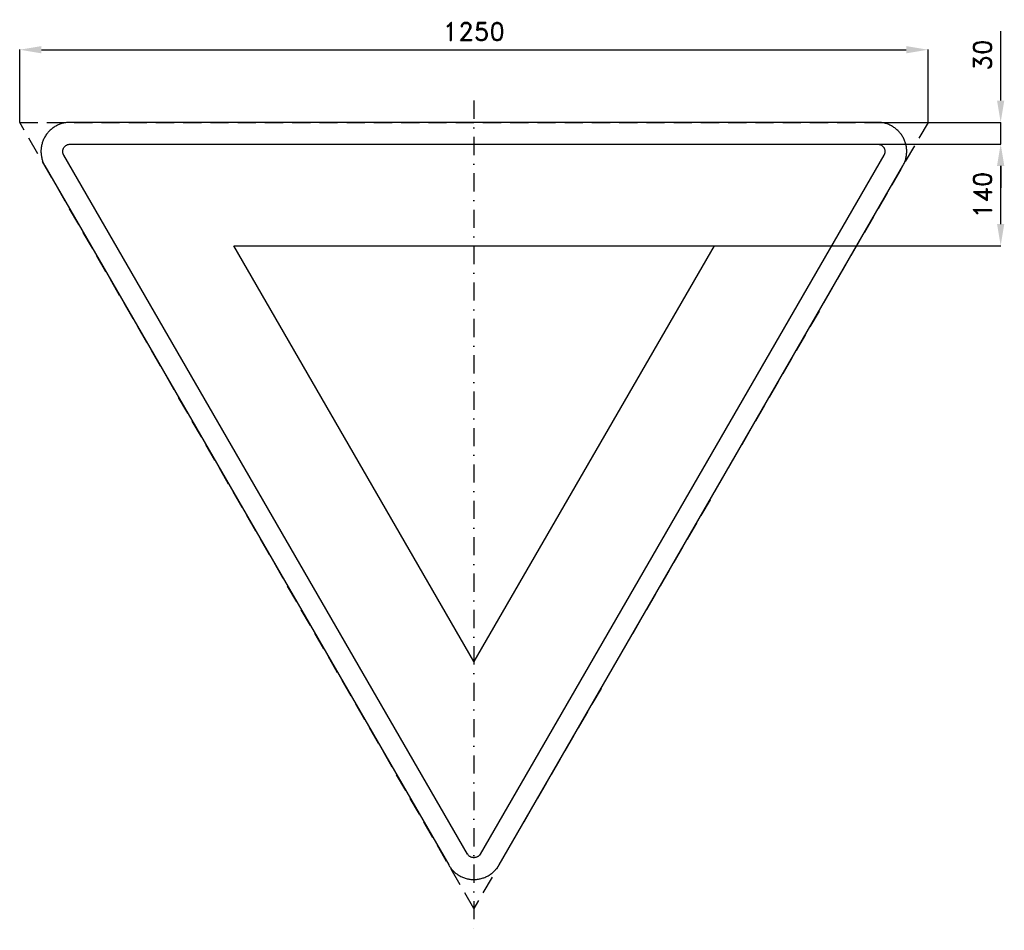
# Model space of a CAD drawing. Header units: millimetres. Extents: x -204 to 1151, y -371 to 883.
import ezdxf

# ---------------------------------------------------------------- set-up
doc = ezdxf.new("R2010")
doc.units = ezdxf.units.MM
doc.header["$LTSCALE"] = 5
doc.linetypes.add('ČERCHOVANÁX2', pattern=[2, 1, -0.5, 0, -0.5])
doc.linetypes.add('ČÁRKOVANÁX2', pattern=[1.5, 1, -0.5])
doc.layers.add('Kóty', color=2, linetype='Continuous')
doc.layers.add('Značka', color=7, linetype='Continuous')
doc.styles.get("Standard").update_dxf_attribs({"font": 'romand.shx', "height": 25})
doc.dimstyles.get("Standard").update_dxf_attribs({"dimtxt": 25, "dimasz": 30, "dimexe": 0.18, "dimexo": 0.0625, "dimgap": 12.5, "dimtad": 1, "dimdec": 0, "dimzin": 0, "dimdsep": 46, "dimtxsty": 'Standard', "dimcen": 0.09, "dimadec": 0, "dimazin": 0, "dimtfac": 1, "dimtdec": 0, "dimtofl": 0, "dimtmove": 0, "dimatfit": 3, "dimfxl": 1, "dimtolj": 1, "dimtzin": 0, "dimarcsym": 0})

# ---------------------------------------------------------------- blocks, each defined once
blk = doc.blocks.new('*D0')
at = {"layer": 'Defpoints', "color": 0, "transparency": 16777216}
for p in [(1045.7, 841.3), (-204.3, 741.3), (1045.7, 741.3)]:
    blk.add_point(p, dxfattribs=at)
at = {"layer": 'Kóty', "color": 0, "lineweight": -2, "transparency": 16777216}
for p, q in [((-204.3, 741.3), (-204.3, 841.4)), ((-174.3, 841.3), (1015.7, 841.3)), ((1045.7, 741.3), (1045.7, 841.4))]:
    blk.add_line(p, q, dxfattribs=at)
at = {"layer": 'Kóty', "color": 0, "transparency": 16777216}
for points in [[(-174.3, 846.3), (-174.3, 836.3), (-204.3, 841.3)], [(1015.7, 846.3), (1015.7, 836.3), (1045.7, 841.3)]]:
    blk.add_solid(points, dxfattribs=at)
at = {"layer": 'Kóty', "color": 0, "transparency": 16777216, "insert": (420.7, 866.3), "char_height": 25, "attachment_point": 5}
blk.add_mtext('\\A1;1250', dxfattribs=at)
blk = doc.blocks.new('*D1')
at = {"layer": 'Defpoints', "color": 0, "transparency": 16777216}
for p in [(742.9, 711.3), (1145.7, 711.3), (751.3, 571.3)]:
    blk.add_point(p, dxfattribs=at)
at = {"layer": 'Kóty', "color": 0, "lineweight": -2, "transparency": 16777216}
for p, q in [((743, 711.3), (1145.9, 711.3)), ((1145.7, 601.3), (1145.7, 681.3)), ((751.3, 571.3), (1145.9, 571.3))]:
    blk.add_line(p, q, dxfattribs=at)
at = {"layer": 'Kóty', "color": 0, "transparency": 16777216}
for points in [[(1140.7, 681.3), (1150.7, 681.3), (1145.7, 711.3)], [(1140.7, 601.3), (1150.7, 601.3), (1145.7, 571.3)]]:
    blk.add_solid(points, dxfattribs=at)
at = {"layer": 'Kóty', "color": 0, "transparency": 16777216, "insert": (1120.7, 641.3), "char_height": 25, "attachment_point": 5, "rotation": 90}
blk.add_mtext('\\A1;140', dxfattribs=at)
blk = doc.blocks.new('*D2')
at = {"layer": 'Defpoints', "color": 0, "transparency": 16777216}
for p in [(964.5, 741.3), (1145.7, 741.3), (962.6, 711.3)]:
    blk.add_point(p, dxfattribs=at)
at = {"layer": 'Kóty', "color": 0, "lineweight": -2, "transparency": 16777216}
for p, q in [((1145.7, 771.3), (1145.7, 866.7)), ((964.6, 741.3), (1145.9, 741.3)), ((962.6, 711.3), (1145.9, 711.3)), ((1145.7, 681.3), (1145.7, 651.3))]:
    blk.add_line(p, q, dxfattribs=at)
at = {"layer": 'Kóty', "color": 0, "transparency": 16777216}
for points in [[(1140.7, 771.3), (1150.7, 771.3), (1145.7, 741.3)], [(1140.7, 681.3), (1150.7, 681.3), (1145.7, 711.3)]]:
    blk.add_solid(points, dxfattribs=at)
at = {"layer": 'Kóty', "color": 0, "transparency": 16777216, "insert": (1120.7, 834), "char_height": 25, "attachment_point": 5, "rotation": 90}
blk.add_mtext('\\A1;30', dxfattribs=at)

msp = doc.modelspace()

# ---------------------------------------------------------------- linework, layer by layer
at = {"layer": 'Kóty'}
msp.add_lwpolyline([(1145.7, 711.3), (1145.7, 741.3)], dxfattribs=at)
at = {"layer": 'Značka', "color": 6, "linetype": 'ČERCHOVANÁX2', "ltscale": 5}
msp.add_line((420.7, 771.3), (420.7, -371.3), dxfattribs=at)
at = {"layer": 'Značka', "color": 6, "linetype": 'ČÁRKOVANÁX2', "ltscale": 5}
msp.add_lwpolyline([(420.7, -341.3), (-204.3, 741.3), (1045.7, 741.3), (420.7, -341.3)], dxfattribs=at)
at = {"layer": 'Značka', "color": 5}
msp.add_lwpolyline([(976.4, 741.3), (-135, 741.3), (-135.5, 741.3), (-136.1, 741.2, 0.033343), (-141.3, 740.8, 0.035569), (-146.4, 739.6, 0.036081), (-151.3, 737.8, 0.034672), (-155.9, 735.4, 0.034173), (-160.2, 732.4, 0.034465), (-164, 728.8, 0.034538), (-167.4, 724.8, 0.034438), (-170.2, 720.3, 0.034394), (-172.4, 715.6, 0.034374), (-173.9, 710.6, 0.034411), (-174.8, 705.4, 0.03456), (-175, 700.2, 0.034422), (-174.5, 695, 0.033917), (-173.4, 689.9, 0.0282), (-172, 685.9, 0.030152), (-170.1, 682.1), (-169.9, 681.7), (-169.6, 681.3), (386.1, -281.3), (386.3, -281.7), (386.6, -282.2, 0.033297), (389.6, -286.4, 0.035593), (393.2, -290.3, 0.03614), (397.2, -293.6, 0.034698), (401.6, -296.4, 0.034138), (406.4, -298.6, 0.034435), (411.4, -300.2, 0.034519), (416.5, -301.1, 0.034448), (421.8, -301.3, 0.034411), (427, -300.8, 0.034383), (432.1, -299.6, 0.034418), (437, -297.8, 0.03454), (441.6, -295.4, 0.034399), (445.9, -292.4, 0.033935), (449.7, -288.8, 0.028214), (452.5, -285.6, 0.030143), (454.9, -282.1), (455.1, -281.7), (455.4, -281.3), (1011.1, 681.3), (1011.3, 681.7), (1011.6, 682.2, 0.033504), (1013.8, 686.9, 0.035566), (1015.3, 691.9, 0.036021), (1016.2, 697.1, 0.034729), (1016.4, 702.3, 0.034181), (1015.9, 707.5, 0.034443), (1014.8, 712.6, 0.034485), (1013, 717.5, 0.03442), (1010.5, 722.2, 0.034425), (1007.5, 726.4, 0.034366), (1004, 730.3, 0.034411), (999.9, 733.6, 0.034543), (995.5, 736.4, 0.034406), (990.8, 738.6, 0.033874), (985.8, 740.2, 0.028237), (981.6, 741, 0.030327), (977.4, 741.3), (976.9, 741.3), (976.4, 741.3)], format="xyb", dxfattribs=at)
at = {"layer": 'Značka', "color": 1}
msp.add_lwpolyline([(985.1, 696.3), (429.4, -266.3), (429.3, -266.4), (429.2, -266.5), (428.5, -267.6, -0.035519), (427.6, -268.5, -0.036231), (426.6, -269.4, -0.034755), (425.5, -270.1, -0.034177), (424.3, -270.6, -0.034442), (423, -271, -0.034494), (421.8, -271.2, -0.034374), (420.4, -271.3, -0.034388), (419.1, -271.1, -0.034497), (417.9, -270.9, -0.034491), (416.6, -270.4, -0.034407), (415.5, -269.8, -0.034389), (414.4, -269, -0.03426), (413.5, -268.1), (412.8, -267.3), (412.2, -266.5), (412.1, -266.4), (412, -266.3), (-143.7, 696.3), (-143.7, 696.4), (-143.8, 696.5), (-144.3, 697.7, -0.035583), (-144.7, 698.9, -0.036214), (-145, 700.2, -0.034746), (-145, 701.5, -0.034183), (-144.9, 702.8, -0.034484), (-144.6, 704.1, -0.034489), (-144.1, 705.3, -0.034342), (-143.5, 706.5), (-142.8, 707.6), (-141.9, 708.5), (-140.9, 709.4), (-139.8, 710.1), (-138.6, 710.6), (-137.3, 711), (-136.3, 711.2), (-135.2, 711.3), (-135.1, 711.3), (-135, 711.3), (976.4, 711.3), (976.6, 711.3), (976.7, 711.3, -0.033807), (978, 711.1, -0.035673), (979.3, 710.9, -0.035992), (980.5, 710.4, -0.034716), (981.6, 709.8, -0.034229), (982.7, 709, -0.034467), (983.7, 708.1, -0.034589), (984.5, 707.1, -0.034482), (985.2, 706, -0.034316), (985.8, 704.8, -0.034393), (986.1, 703.6, -0.034455), (986.4, 702.3, -0.034736), (986.4, 701, -0.034485), (986.3, 699.7, -0.033587), (986, 698.4, -0.028194), (985.7, 697.4, -0.031151), (985.2, 696.5), (985.1, 696.4), (985.1, 696.3)], format="xyb", dxfattribs=at)
msp.add_lwpolyline([(751.3, 571.3), (420.7, -1.3), (90.2, 571.3), (751.3, 571.3)], dxfattribs=at)

# ---------------------------------------------------------------- dimensions: what is measured, and where the dimension line sits
at = {"layer": 'Kóty'}
dim = msp.add_linear_dim(base=(1045.7, 841.3), p1=(-204.3, 741.3), p2=(1045.7, 741.3), dimstyle='Standard', dxfattribs=at)
dim.commit()
dim.dimension.update_dxf_attribs({"geometry": '*D0', "text_midpoint": (420.7, 866.3)})
for base, p1, p2, picture, middle in [((1145.7, 741.3), (962.6, 711.3), (964.5, 741.3), '*D2', (1120.7, 834)), ((1145.7, 711.3), (751.3, 571.3), (742.9, 711.3), '*D1', (1120.7, 641.3))]:
    dim = msp.add_linear_dim(base=base, p1=p1, p2=p2, angle=90, dimstyle='Standard', dxfattribs=at)
    dim.commit()
    dim.dimension.update_dxf_attribs({"geometry": picture, "text_midpoint": middle})

doc.saveas('drawing.dxf')
